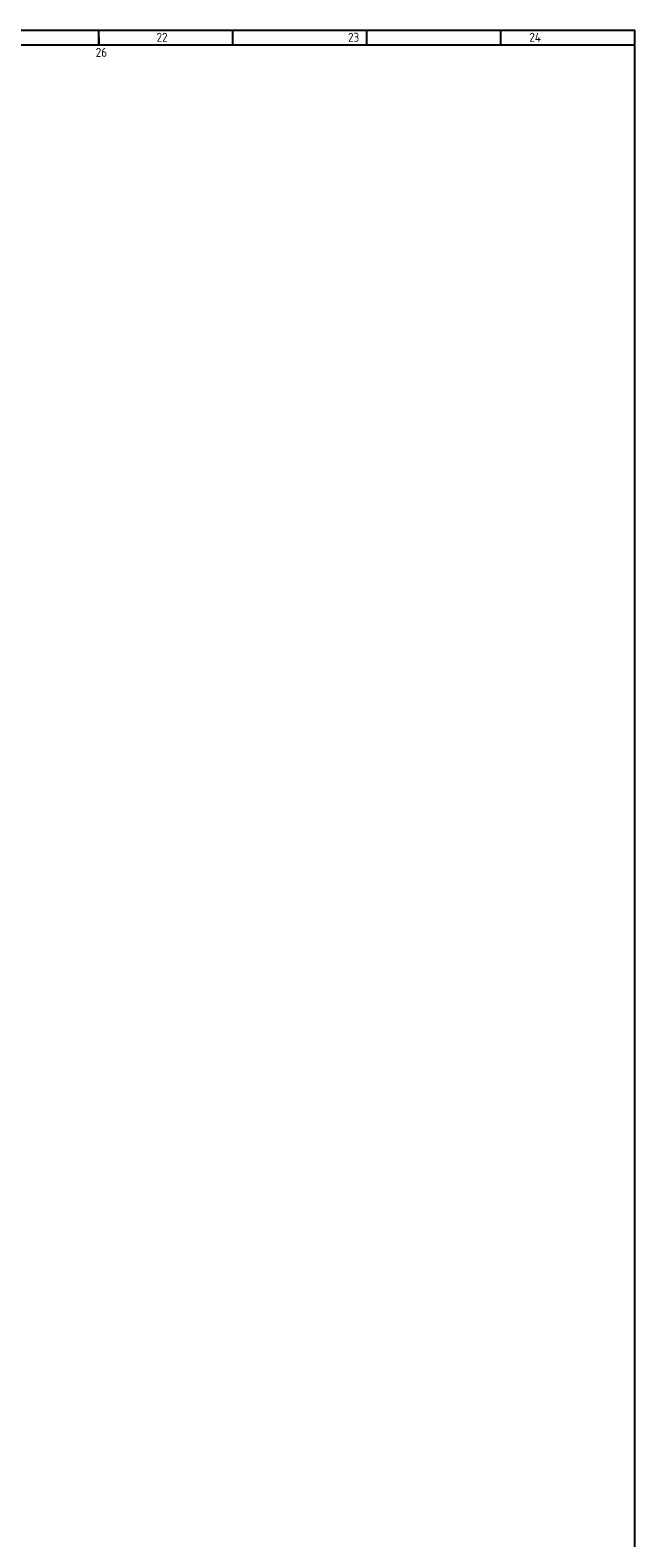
# Model space of a CAD drawing. Header units: millimetres. Extents: x 25 to 1167, y 11 to 816.
# Tile 18 of 18: x 966 to 1167, y 315 to 816. Entities that reach past the tile are written whole.
import ezdxf

# ---------------------------------------------------------------- set-up
doc = ezdxf.new("R2010")
doc.units = ezdxf.units.MM
doc.layers.add('Default', color=7, linetype='Continuous')

msp = doc.modelspace()

# ---------------------------------------------------------------- linework, layer by layer
at = {"layer": 'Default', "color": 7, "linetype": 'Continuous'}
for p, q in [((25.309, 816.462), (1167.015, 816.462)), ((989.015, 811.619), (989.015, 816.462)), ((989.015, 814.041), (989.015, 811.619)), ((1033.515, 811.619), (1033.515, 816.462)), ((1078.015, 811.619), (1078.015, 816.462)), ((1122.515, 811.619), (1122.515, 816.462)), ((1167.015, 19.609), (1167.015, 816.462)), ((29.578, 811.619), (1167.015, 811.619))]:
    msp.add_line(p, q, dxfattribs=at)

# ---------------------------------------------------------------- texts
at = {"layer": 'Default', "insert": (871.179, 815.581), "char_height": 3, "width": 277.1591, "attachment_point": 1}
msp.add_mtext('{\\fSolid Edge ISO|b1||i0||c0|p34;\\C7;\\H3.;\\W0.94;   20                                    21                                     22                                   23                                 24                                      25                                    26}', dxfattribs=at)

doc.saveas('drawing.dxf')
